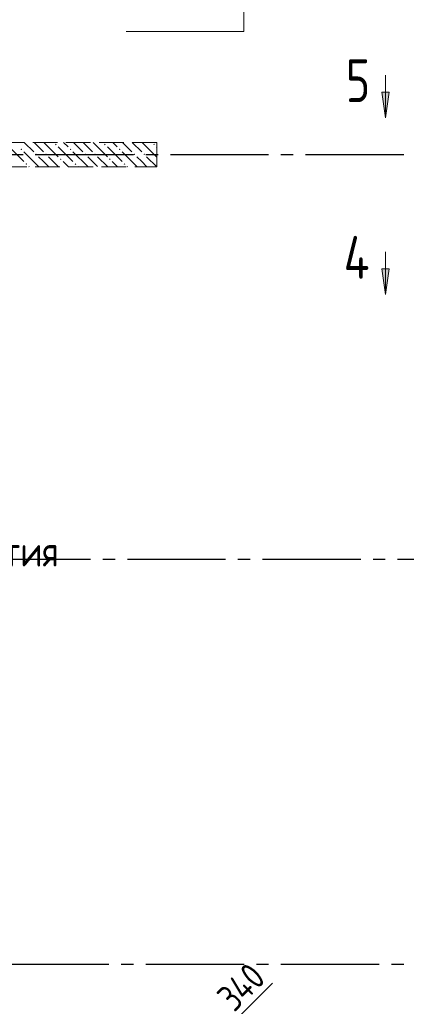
# Model space of a CAD drawing. Header units: millimetres. Extents: x 0 to 43617, y 0 to 59400.
# Tile 14 of 32: x 17227 to 20375, y 28806 to 36830. Entities that reach past the tile are written whole.
import ezdxf

# ---------------------------------------------------------------- set-up
doc = ezdxf.new("R2010")
doc.units = ezdxf.units.MM
doc.linetypes.add('______2', pattern=[270, 200, -70])
doc.linetypes.add('______5', pattern=[1100, 800, -100, 100, -100])
for name, color, linetype, lineweight in [('Standard', 7, 'Continuous', 25), ('Высотные отметки', 7, 'Continuous', 25), ('ЖБ Пилон', 180, 'Continuous', 25), ('Оси', 40, '______5', 18), ('Примечания', 7, 'Continuous', 25), ('Размерная выноска', 7, 'Continuous', 13), ('Сечения символ', 7, 'Continuous', 25)]:
    doc.layers.add(name, color=color, linetype=linetype, lineweight=lineweight)
doc.styles.add('GOST 2.304-81', font='txt')
doc.styles.add('ISOCPEUR', font='txt')

msp = doc.modelspace()

# ---------------------------------------------------------------- hatches: boundary and pattern name
at = {"layer": 'ЖБ Пилон', "linetype": 'Continuous', "lineweight": 18, "transparency": 33554687}
for points in [[(17514.5, 35813.1), (17521, 35819.6), (17527.5, 35813.1), (17521, 35806.6)], [(17914.5, 35813.1), (17921, 35819.6), (17927.5, 35813.1), (17921, 35806.6)], [(18314.5, 35813.1), (18321, 35819.6), (18327.5, 35813.1), (18321, 35806.6)], [(17234.5, 35773.1), (17240.9, 35779.6), (17247.4, 35773.1), (17240.9, 35766.6)], [(17354.4, 35733.1), (17360.9, 35739.6), (17367.4, 35733.1), (17360.9, 35726.6)], [(17434.5, 35733.1), (17440.9, 35739.6), (17447.4, 35733.1), (17440.9, 35726.6)], [(17634.5, 35773.1), (17640.9, 35779.6), (17647.4, 35773.1), (17640.9, 35766.6)], [(17754.4, 35733.1), (17760.9, 35739.6), (17767.4, 35733.1), (17760.9, 35726.6)], [(17834.5, 35733.1), (17840.9, 35739.6), (17847.4, 35733.1), (17840.9, 35726.6)], [(18034.5, 35773.1), (18040.9, 35779.6), (18047.4, 35773.1), (18040.9, 35766.6)], [(18154.4, 35733.1), (18160.9, 35739.6), (18167.4, 35733.1), (18160.9, 35726.6)], [(18234.5, 35733.1), (18240.9, 35739.6), (18247.4, 35733.1), (18240.9, 35726.6)], [(17274.5, 35653.1), (17281, 35659.6), (17287.5, 35653.1), (17281, 35646.6)], [(17554.4, 35693.1), (17560.9, 35699.6), (17567.4, 35693.1), (17560.9, 35686.6)], [(17674.5, 35653.1), (17681, 35659.6), (17687.5, 35653.1), (17681, 35646.6)], [(17954.4, 35693.1), (17960.9, 35699.6), (17967.4, 35693.1), (17960.9, 35686.6)], [(18074.5, 35653.1), (18081, 35659.6), (18087.5, 35653.1), (18081, 35646.6)]]:
    msp.add_hatch(color=7, dxfattribs=at).paths.add_polyline_path(points, flags=16)
at = {"layer": 'Сечения символ', "linetype": 'Continuous', "lineweight": 13, "transparency": 33554687}
for points in [[(20236.1, 36239.6), (20206.1, 36029.6), (20176.1, 36239.6)], [(20236.1, 34799.6), (20206.1, 34589.6), (20176.1, 34799.6)]]:
    msp.add_hatch(color=7, dxfattribs=at).paths.add_polyline_path(points, flags=16)

# ---------------------------------------------------------------- linework, layer by layer
at = {"layer": 'Высотные отметки', "color": 7, "linetype": 'Continuous', "lineweight": 13, "transparency": 33554687}
msp.add_lwpolyline([(19051.9, 37364), (19051.9, 36734.2), (18093.2, 36734.2)], dxfattribs=at)
at = {"layer": 'ЖБ Пилон', "color": 253, "linetype": '______2', "lineweight": 13, "true_color": 0xa0a0a0, "transparency": 33554687}
for p, q in [((18344, 35830), (16544, 35830)), ((18344, 35630), (18344, 35830)), ((16544, 35630), (18344, 35630))]:
    msp.add_line(p, q, dxfattribs=at)
at = {"layer": 'ЖБ Пилон', "color": 9, "linetype": 'Continuous', "lineweight": 18, "true_color": 0xc7c7c7, "transparency": 33554687}
for p, q in [((17140.9, 35793.1), (17260.9, 35673.1)), ((17264.1, 35830), (17340.9, 35753.1)), ((17344.1, 35830), (17421, 35753.1)), ((17424.1, 35830), (17540.9, 35713.1)), ((17540.9, 35793.1), (17660.9, 35673.1)), ((17621, 35793.1), (17584.1, 35830)), ((17664.1, 35830), (17740.9, 35753.1)), ((17744.1, 35830), (17821, 35753.1)), ((17824.1, 35830), (17940.9, 35713.1)), ((17940.9, 35793.1), (18060.9, 35673.1)), ((18021, 35793.1), (17984.1, 35830)), ((18064.1, 35830), (18140.9, 35753.1)), ((18144.1, 35830), (18221, 35753.1)), ((18224.1, 35830), (18340.9, 35713.1)), ((18340.9, 35793.1), (18344, 35790.1)), ((17260.9, 35753.1), (17381, 35633.1)), ((17421, 35673.1), (17381, 35713.1)), ((17460.9, 35713.1), (17544.1, 35630)), ((17660.9, 35753.1), (17781, 35633.1)), ((17821, 35673.1), (17781, 35713.1)), ((17860.9, 35713.1), (17944.1, 35630)), ((18060.9, 35753.1), (18181, 35633.1)), ((18221, 35673.1), (18181, 35713.1)), ((18260.9, 35713.1), (18344, 35630.1)), ((17304.1, 35630), (17301, 35633.1)), ((17460.9, 35633.1), (17421, 35673.1)), ((17581, 35673.1), (17624.1, 35630)), ((17704.1, 35630), (17701, 35633.1)), ((17860.9, 35633.1), (17821, 35673.1)), ((17981, 35673.1), (18024.1, 35630)), ((18104.1, 35630), (18101, 35633.1)), ((18260.9, 35633.1), (18221, 35673.1))]:
    msp.add_line(p, q, dxfattribs=at)
at = {"layer": 'Оси', "color": 8, "linetype": '______5', "lineweight": -3, "transparency": 33554687}
for p, q in [((22554, 35730), (4600, 35730)), ((23304, 32430), (4600, 32430)), ((22354, 29130), (4600, 29130))]:
    msp.add_line(p, q, dxfattribs=at)
at = {"layer": 'Размерная выноска', "color": 7, "linetype": 'Continuous', "lineweight": 25, "transparency": 33554687}
msp.add_line((18982.8, 28673.4), (19286.8, 28977.4), dxfattribs=at)
at = {"layer": 'Сечения символ', "color": 7, "linetype": 'Continuous', "lineweight": 13, "transparency": 33554687}
for p, q in [((20206.1, 36029.6), (20206.1, 36377.1)), ((20206.1, 36029.6), (20176.1, 36239.6)), ((20176.1, 36239.6), (20236.1, 36239.6)), ((20206.1, 36239.6), (20206.1, 36254.6)), ((20236.1, 36239.6), (20206.1, 36029.6)), ((20206.1, 36029.6), (20206.1, 36029.6)), ((20206.1, 36029.6), (20206.1, 36029.6)), ((20206.1, 36029.6), (20206.1, 36029.6)), ((20206.1, 34589.6), (20206.1, 34937.1)), ((20206.1, 34589.6), (20176.1, 34799.6)), ((20176.1, 34799.6), (20236.1, 34799.6)), ((20206.1, 34799.6), (20206.1, 34814.6)), ((20236.1, 34799.6), (20206.1, 34589.6)), ((20206.1, 34589.6), (20206.1, 34589.6)), ((20206.1, 34589.6), (20206.1, 34589.6)), ((20206.1, 34589.6), (20206.1, 34589.6))]:
    msp.add_line(p, q, dxfattribs=at)

# ---------------------------------------------------------------- texts
at = {"layer": 'Standard', "color": 7, "linetype": 'Continuous', "lineweight": 25, "transparency": 33554687, "insert": (18973.9, 28735.3), "char_height": 220, "width": 516.392, "attachment_point": 7, "rotation": 45, "style": 'GOST 2.304-81'}
msp.add_mtext('340', dxfattribs=at)
at = {"layer": 'Примечания', "color": 251, "linetype": 'Continuous', "lineweight": 25, "true_color": 0x656565, "transparency": 33554687, "insert": (15136.5, 32305), "char_height": 250, "width": 2505.591, "attachment_point": 7, "style": 'GOST 2.304-81'}
msp.add_mtext('Плита\\~перекрытия', dxfattribs=at)
at = {"layer": 'Сечения символ', "color": 7, "linetype": 'Continuous', "lineweight": 35, "transparency": 33554687, "char_height": 350, "attachment_point": 7, "style": 'ISOCPEUR'}
for s, insert, width in [('\\W0.78;5', (19882.4, 36157.9), 380.8), ('\\W0.80;4', (19864.9, 34717.9), 419.815)]:
    msp.add_mtext(s, dxfattribs=dict(at, insert=insert, width=width))

doc.saveas('drawing.dxf')
